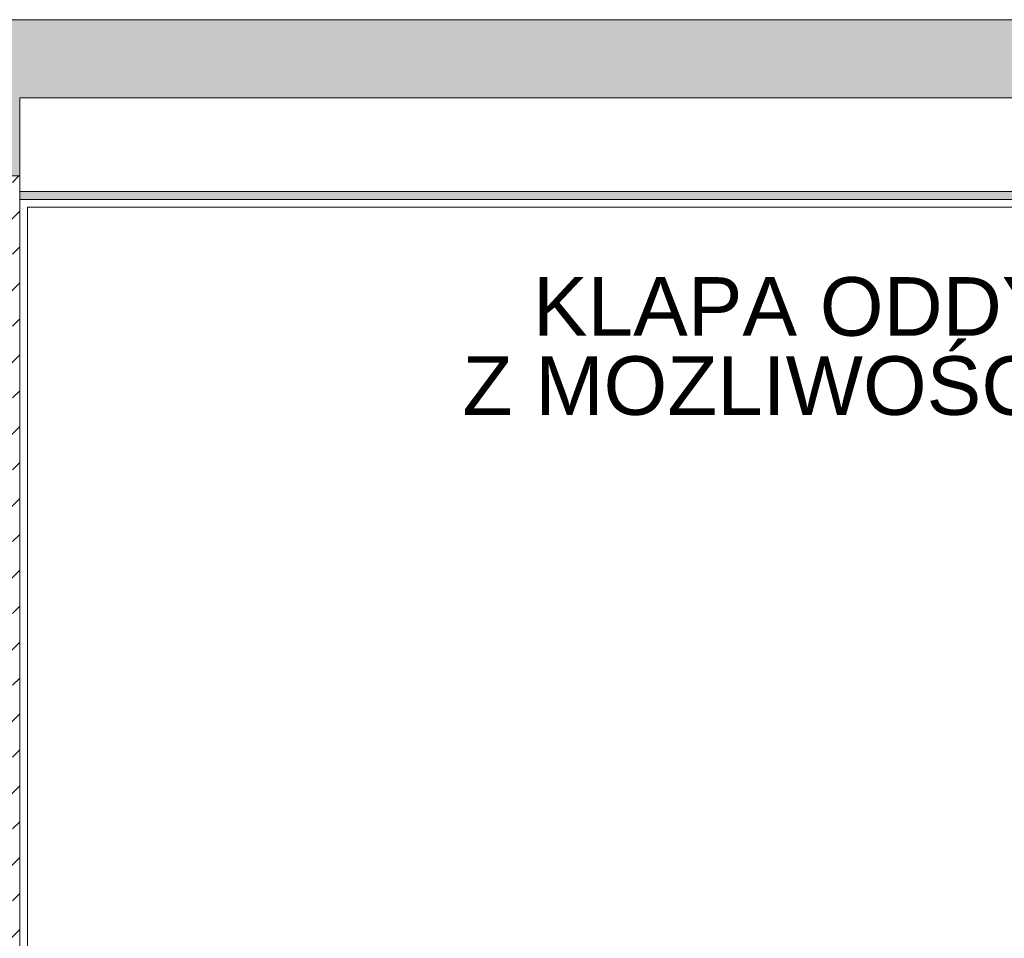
# Model space of a CAD drawing. Header units: millimetres. Extents: x -101298 to -58298, y 45839 to 66839.
# Tile 111 of 124: x -86528 to -84009, y 61999 to 64349. Entities that reach past the tile are written whole.
import ezdxf

# ---------------------------------------------------------------- set-up
doc = ezdxf.new("R2010")
doc.units = ezdxf.units.MM
doc.header["$MEASUREMENT"] = 0
for name, color, linetype, lineweight in [('Nowe_Konstrukcja - Stropy_Nr_pióra__21', 7, 'Continuous', 20), ('Nowe_Konstrukcja - Stropy_Nr_pióra__3', 7, 'Continuous', 13), ('Nowe_Konstrukcja - Ściany zew_Nr_pióra__21', 7, 'Continuous', 20), ('Nowe_Konstrukcja - Ściany zew_Nr_pióra__3', 7, 'Continuous', 13)]:
    doc.layers.add(name, color=color, linetype=linetype, lineweight=lineweight)
doc.layers.add('Nowe_Konstrukcja - Stropy_Nr_pióra__23', color=7, linetype='Continuous', lineweight=13, true_color=0x858585)
doc.layers.add('Nowe_Opisy - Etykiety_Nr_pióra__81', color=7, linetype='Continuous', lineweight=13, true_color=0x6a6a6a)
doc.styles.add('STYL_AUTOMATYCZNY_1', font='arial.ttf')
doc.dimstyles.new('STYL_AUTOMATYCZNY__2', dxfattribs={"dimtxt": 0.18, "dimasz": 182.4, "dimexe": 0.18, "dimexo": 0.0625, "dimgap": 0, "dimtad": 0, "dimtih": 1, "dimtoh": 1, "dimdec": 4, "dimzin": 0, "dimdsep": 46, "dimcen": 0.09, "dimadec": 0, "dimazin": 0, "dimtfac": 1, "dimtdec": 4, "dimtmove": 0, "dimatfit": 3, "dimldrblk": 'ARROWHEAD_5', "dimfxl": 0, "dimtolj": 1, "dimtzin": 0, "dimarcsym": 0})
pattern_1 = [(45, (0, 0), (-91.92388, 91.92388), []), (45, (-45.96, 45.96), (-91.92388, 91.92388), [97.5, -32.5])]

# ---------------------------------------------------------------- blocks, each defined once
blk = doc.blocks.new('ARROWHEAD_5')
at = {"linetype": 'Continuous', "lineweight": 0}
blk.add_hatch(color=0, dxfattribs=at).paths.add_polyline_path([(-1, 0.2679), (0, 0), (-1, -0.2679)])
at = {"color": 0, "linetype": 'Continuous', "lineweight": 0}
blk.add_line((0, 0), (-1, 0), dxfattribs=at)

msp = doc.modelspace()

# ---------------------------------------------------------------- hatches: boundary and pattern name
at = {"layer": 'Nowe_Konstrukcja - Stropy_Nr_pióra__23', "linetype": 'Continuous', "lineweight": 13, "true_color": 0x858585}
h = msp.add_hatch(dxfattribs=at)
h.set_pattern_fill('Beton_zbrojony_0001', color=252, style=0, pattern_type=2)
h.set_pattern_definition(pattern_1)
h.paths.add_polyline_path([(-96667.8, 64349.4), (-96667.8, 63949.4), (-96427.8, 63949.4), (-96427.8, 64149.4), (-86767.8, 64149.4), (-86767.8, 63949.4), (-86527.8, 63949.4), (-86527.8, 64149.4), (-82267.8, 64149.4), (-82267.8, 64349.4)])
h = msp.add_hatch(dxfattribs=at)
h.set_pattern_fill('Beton_zbrojony_0001', color=252, style=0, pattern_type=2)
h.set_pattern_definition(pattern_1)
h.paths.add_polyline_path([(-86527.8, 63949.4), (-86767.8, 63949.4), (-86767.8, 60749.4), (-86527.8, 60749.4)])
at = {"layer": 'Nowe_Konstrukcja - Stropy_Nr_pióra__23', "linetype": 'Continuous', "lineweight": 0, "true_color": 0xe0e0e0}
msp.add_hatch(color=254, dxfattribs=at).paths.add_polyline_path([(-82217.9, 63909.4), (-86527.8, 63909.4), (-86527.8, 63889.4), (-82217.9, 63889.4)])

# ---------------------------------------------------------------- linework, layer by layer
at = {"layer": 'Nowe_Konstrukcja - Stropy_Nr_pióra__21', "color": 7, "linetype": 'Continuous', "lineweight": 20, "flags": 128}
for points in [[(-96667.8, 64349.4), (-96667.8, 63949.4), (-96427.8, 63949.4), (-96427.8, 64149.4), (-86767.8, 64149.4), (-86767.8, 63949.4), (-86527.8, 63949.4), (-86527.8, 64149.4), (-82267.8, 64149.4), (-82267.8, 64349.4)], [(-86527.8, 63949.4), (-86767.8, 63949.4), (-86767.8, 60749.4), (-86527.8, 60749.4)]]:
    msp.add_lwpolyline(points, close=True, dxfattribs=at)
at = {"layer": 'Nowe_Konstrukcja - Stropy_Nr_pióra__3', "color": 7, "linetype": 'Continuous', "lineweight": 13}
for p, q in [((-86527.8, 64149.4), (-84507.8, 64149.4)), ((-86527.8, 63909.4), (-84507.8, 63909.4)), ((-86527.8, 63909.4), (-82267.8, 63909.4)), ((-86527.8, 63889.4), (-84507.8, 63889.4)), ((-86527.8, 63889.4), (-82217.9, 63889.4))]:
    msp.add_line(p, q, dxfattribs=at)
at = {"layer": 'Nowe_Konstrukcja - Ściany zew_Nr_pióra__21', "color": 7, "linetype": 'Continuous', "lineweight": 20, "flags": 128}
msp.add_lwpolyline([(-84507.8, 64149.4), (-82707.8, 64149.4)], dxfattribs=at)
at = {"layer": 'Nowe_Konstrukcja - Ściany zew_Nr_pióra__3', "color": 7, "linetype": 'Continuous', "lineweight": 13}
for p, q in [((-86527.8, 60749.4), (-86527.8, 64149.4)), ((-86527.8, 64149.4), (-86507.8, 64149.4)), ((-86527.8, 60869.4), (-86527.8, 64149.4)), ((-86507.8, 59069.4), (-86507.8, 63869.4)), ((-86507.8, 63869.4), (-82267.8, 63869.4))]:
    msp.add_line(p, q, dxfattribs=at)

# ---------------------------------------------------------------- texts
at = {"layer": 'Nowe_Opisy - Etykiety_Nr_pióra__81', "color": 251, "linetype": 'Continuous', "lineweight": 13, "true_color": 0x6a6a6a, "insert": (-84091.3, 63293.8), "char_height": 150, "attachment_point": 8, "line_spacing_factor": 0.809714, "style": 'STYL_AUTOMATYCZNY_1'}
msp.add_mtext('\\A1;{\\pqc;\\fArial|b0|i0|c238|p0;\\W1.000000;KLAPA ODDYMIAJACA \\P\\pqc;\\fArial|b0|i0|c238|p0;\\W1.000000;Z MOZLIWOŚCIĄ WYŁAZU}', dxfattribs=at)

# ---------------------------------------------------------------- leaders
at = {"layer": 'Nowe_Opisy - Etykiety_Nr_pióra__81', "color": 251, "linetype": 'Continuous', "lineweight": 13, "true_color": 0x6a6a6a, "annotation_type": 0, "has_hookline": 1, "hookline_direction": 1, "text_width": 2585.1}
msp.add_leader([(-81843.4, 63919.4), (-82478.9, 63293.8), (-82749.7, 63283.9)], dimstyle='STYL_AUTOMATYCZNY__2', dxfattribs=at)

doc.saveas('drawing.dxf')
